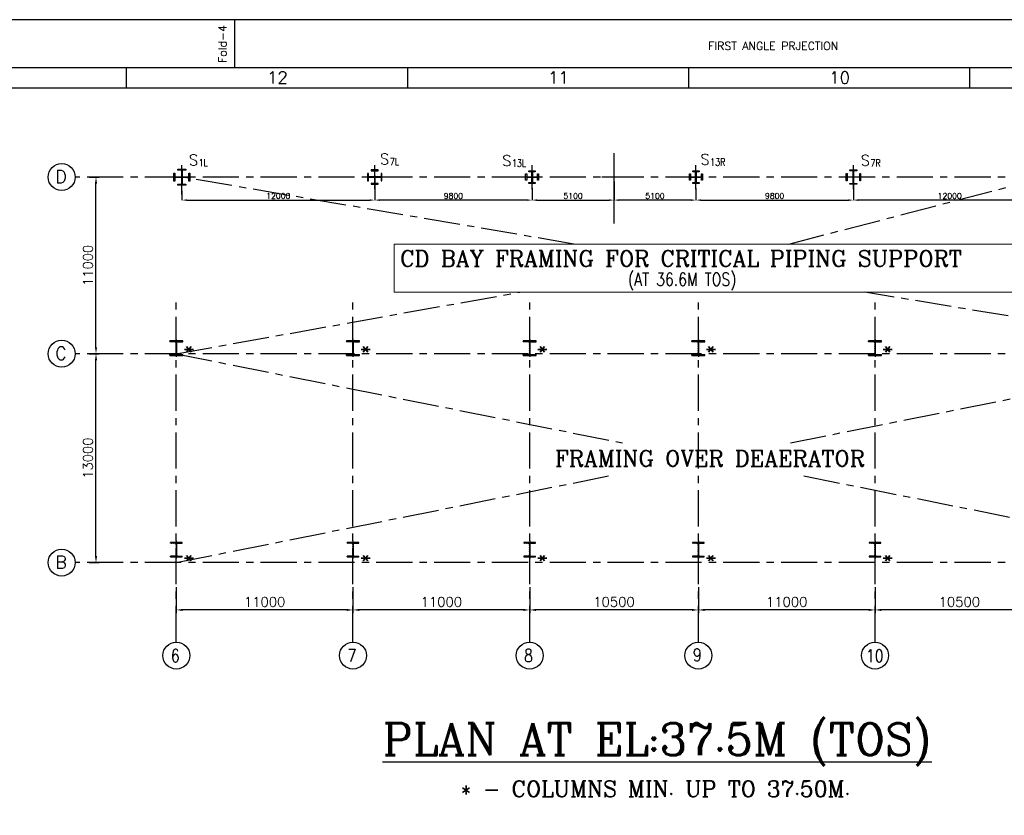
# Model space of a CAD drawing. Header units: inches. Extents: x 0 to 1544102, y -303681 to 23144100.
# Tile 45 of 49: x 73846 to 135145, y -126985 to -77448. Entities that reach past the tile are written whole.
import ezdxf
from ezdxf.enums import TextEntityAlignment as Align

# ---------------------------------------------------------------- set-up
doc = ezdxf.new("R2010")
doc.units = ezdxf.units.IN
doc.header["$LTSCALE"] = 1800
doc.header["$MEASUREMENT"] = 0
doc.linetypes.add('CENTER', pattern=[2, 1.25, -0.25, 0.25, -0.25])
doc.layers.get('0').update_dxf_attribs({"color": 253, "lineweight": 9})
for name, color, linetype in [('1', 7, 'Continuous'), ('1_01_STEEL_TIER1', 7, 'Continuous'), ('CEN', 2, 'CENTER'), ('COL', 1, 'Continuous'), ('DIM', 4, 'Continuous'), ('FORMAT', 9, 'Continuous'), ('GRID', 251, 'CENTER'), ('TEXT', 3, 'Continuous')]:
    doc.layers.add(name, color=color, linetype=linetype)
doc.styles.add('C4', font='COMPLEX', dxfattribs={"width": 0.75, "height": 625})
doc.styles.add('ROMANC', font='ROMANC.SHX')
doc.styles.add('ROMANS', font='romans.shx')
doc.styles.add('ROMANT', font='romant')
doc.styles.add('S3', font='simplex.shx', dxfattribs={"width": 0.75, "height": 320})
doc.dimstyles.new('K2', dxfattribs={"dimtxt": 600, "dimasz": 400, "dimexe": 200, "dimexo": 200, "dimgap": 200, "dimtad": 1, "dimdec": 0, "dimzin": 0, "dimdsep": 46, "dimtxsty": 'ROMANC', "dimcen": 0.09, "dimclrd": 256, "dimclrt": 4, "dimadec": 0, "dimazin": 0, "dimtfac": 1, "dimtdec": 0, "dimtofl": 0, "dimtmove": 1, "dimatfit": 3, "dimfxl": 0.18, "dimtolj": 1, "dimtzin": 0, "dimarcsym": 0})
doc.dimstyles.new('USER175', dxfattribs={"dimscale": 175, "dimtxt": 2, "dimasz": 1.75, "dimexe": 0, "dimexo": 0, "dimgap": 0.5, "dimtad": 1, "dimdec": 0, "dimzin": 0, "dimdsep": 46, "dimtxsty": 'ROMANS', "dimcen": 0, "dimclrd": 4, "dimclre": 4, "dimclrt": 4, "dimadec": 0, "dimazin": 0, "dimtfac": 0.09, "dimtdec": 0, "dimtix": 1, "dimtofl": 0, "dimtmove": 0, "dimatfit": 3, "dimfxl": 1, "dimtolj": 1, "dimtzin": 0, "dimarcsym": 0})

# ---------------------------------------------------------------- blocks, each defined once
blk = doc.blocks.new('*D294')
at = {"layer": 'DIM', "color": 0, "lineweight": -2, "transparency": 16777216}
for p, q in [((127096, -112773), (127096, -114398)), ((137596, -113917), (137596, -114398))]:
    blk.add_line(p, q, dxfattribs=at)
at = {"layer": 'DIM', "lineweight": -2, "transparency": 16777216}
blk.add_line((137196, -114198), (127496, -114198), dxfattribs=at)
at = {"layer": 'DIM', "transparency": 16777216}
for points in [[(127496, -114132), (127496, -114265), (127096, -114198)], [(137196, -114132), (137196, -114265), (137596, -114198)]]:
    blk.add_solid(points, dxfattribs=at)
at = {"layer": 'DIM', "color": 4, "transparency": 16777216, "insert": (132346, -113698), "char_height": 600, "attachment_point": 5, "style": 'ROMANC'}
blk.add_mtext('\\A1;10500', dxfattribs=at)
blk = doc.blocks.new('*D295')
at = {"layer": 'DIM', "color": 0, "lineweight": -2, "transparency": 16777216}
for p, q in [((116096, -112773), (116096, -114398)), ((127096, -113917), (127096, -114398))]:
    blk.add_line(p, q, dxfattribs=at)
at = {"layer": 'DIM', "lineweight": -2, "transparency": 16777216}
blk.add_line((126696, -114198), (116496, -114198), dxfattribs=at)
at = {"layer": 'DIM', "transparency": 16777216}
for points in [[(116496, -114132), (116496, -114265), (116096, -114198)], [(126696, -114132), (126696, -114265), (127096, -114198)]]:
    blk.add_solid(points, dxfattribs=at)
at = {"layer": 'DIM', "color": 4, "transparency": 16777216, "insert": (121596, -113698), "char_height": 600, "attachment_point": 5, "style": 'ROMANC'}
blk.add_mtext('\\A1;11000', dxfattribs=at)
blk = doc.blocks.new('*D296')
at = {"layer": 'DIM', "color": 0, "lineweight": -2, "transparency": 16777216}
for p, q in [((105596, -112773), (105596, -114398)), ((116096, -113917), (116096, -114398))]:
    blk.add_line(p, q, dxfattribs=at)
at = {"layer": 'DIM', "lineweight": -2, "transparency": 16777216}
blk.add_line((115696, -114198), (105996, -114198), dxfattribs=at)
at = {"layer": 'DIM', "transparency": 16777216}
for points in [[(105996, -114132), (105996, -114265), (105596, -114198)], [(115696, -114132), (115696, -114265), (116096, -114198)]]:
    blk.add_solid(points, dxfattribs=at)
at = {"layer": 'DIM', "color": 4, "transparency": 16777216, "insert": (110846, -113698), "char_height": 600, "attachment_point": 5, "style": 'ROMANC'}
blk.add_mtext('\\A1;10500', dxfattribs=at)
blk = doc.blocks.new('*D297')
at = {"layer": 'DIM', "color": 0, "lineweight": -2, "transparency": 16777216}
for p, q in [((94596, -112773), (94596, -114398)), ((105596, -113917), (105596, -114398))]:
    blk.add_line(p, q, dxfattribs=at)
at = {"layer": 'DIM', "lineweight": -2, "transparency": 16777216}
blk.add_line((105196, -114198), (94996, -114198), dxfattribs=at)
at = {"layer": 'DIM', "transparency": 16777216}
for points in [[(94996, -114132), (94996, -114265), (94596, -114198)], [(105196, -114132), (105196, -114265), (105596, -114198)]]:
    blk.add_solid(points, dxfattribs=at)
at = {"layer": 'DIM', "color": 4, "transparency": 16777216, "insert": (100096, -113698), "char_height": 600, "attachment_point": 5, "style": 'ROMANC'}
blk.add_mtext('\\A1;11000', dxfattribs=at)
blk = doc.blocks.new('*D298')
at = {"layer": 'DIM', "color": 0, "lineweight": -2, "transparency": 16777216}
for p, q in [((83596, -112773), (83596, -114398)), ((94596, -113917), (94596, -114398))]:
    blk.add_line(p, q, dxfattribs=at)
at = {"layer": 'DIM', "lineweight": -2, "transparency": 16777216}
blk.add_line((94196, -114198), (83996, -114198), dxfattribs=at)
at = {"layer": 'DIM', "transparency": 16777216}
for points in [[(83996, -114132), (83996, -114265), (83596, -114198)], [(94196, -114132), (94196, -114265), (94596, -114198)]]:
    blk.add_solid(points, dxfattribs=at)
at = {"layer": 'DIM', "color": 4, "transparency": 16777216, "insert": (89096, -113698), "char_height": 600, "attachment_point": 5, "style": 'ROMANC'}
blk.add_mtext('\\A1;11000', dxfattribs=at)
blk = doc.blocks.new('*D299')
at = {"layer": 'DIM', "color": 0, "lineweight": -2, "transparency": 16777216}
for p, q in [((78166, -98248), (78796, -98248)), ((78166, -111248), (78796, -111248))]:
    blk.add_line(p, q, dxfattribs=at)
at = {"layer": 'DIM', "lineweight": -2, "transparency": 16777216}
blk.add_line((78596, -110848), (78596, -98648), dxfattribs=at)
at = {"layer": 'DIM', "transparency": 16777216}
for points in [[(78529, -98648), (78663, -98648), (78596, -98248)], [(78529, -110848), (78663, -110848), (78596, -111248)]]:
    blk.add_solid(points, dxfattribs=at)
at = {"layer": 'DIM', "color": 4, "transparency": 16777216, "insert": (78096, -104748), "char_height": 600, "attachment_point": 5, "rotation": 90, "style": 'ROMANC'}
blk.add_mtext('\\A1;13000', dxfattribs=at)
blk = doc.blocks.new('*D300')
at = {"layer": 'DIM', "color": 0, "lineweight": -2, "transparency": 16777216}
for p, q in [((78166, -87248), (78796, -87248)), ((78166, -98248), (78796, -98248))]:
    blk.add_line(p, q, dxfattribs=at)
at = {"layer": 'DIM', "lineweight": -2, "transparency": 16777216}
blk.add_line((78596, -97848), (78596, -87648), dxfattribs=at)
at = {"layer": 'DIM', "transparency": 16777216}
for points in [[(78529, -87648), (78663, -87648), (78596, -87248)], [(78529, -97848), (78663, -97848), (78596, -98248)]]:
    blk.add_solid(points, dxfattribs=at)
at = {"layer": 'DIM', "color": 4, "transparency": 16777216, "insert": (78096, -92748), "char_height": 600, "attachment_point": 5, "rotation": 90, "style": 'ROMANC'}
blk.add_mtext('\\A1;11000', dxfattribs=at)
blk = doc.blocks.new('B-ROW COLUMN (ABOVE 27.6M)')
at = {"layer": 'COL', "linetype": 'Continuous'}
h = blk.add_hatch(dxfattribs=at)
h.set_pattern_fill('ANSI31', color=256, scale=100, style=0)
h.set_pattern_definition([(45, (-1203962.571, 168010.577), (-8.83883476, 8.83883476), [])])
h.paths.add_polyline_path([(13, 500), (0, 500), (0, 150), (13, 150)])
h.paths.add_polyline_path([(0, 500), (-13, 500), (-13, 150), (0, 150)])
h.paths.add_polyline_path([(-370, 900), (-370, 852), (-89, 852), (-87, 852), (-85, 852), (-83, 852), (-82, 852), (-80, 851), (-78, 851), (-76, 851), (-74, 851), (-72, 850), (-71, 850), (-69, 849), (-67, 849), (-65, 848), (-64, 848), (-62, 847), (-60, 846), (-58, 846), (-57, 845), (-55, 844), (-53, 843), (-52, 842), (-50, 841), (-49, 840), (-47, 839), (-46, 838), (-44, 837), (-43, 836), (-41, 835), (-40, 834), (-38, 832), (-37, 831), (-36, 830), (-34, 829), (-33, 827), (-32, 826), (-31, 824), (-29, 823), (-28, 821), (-27, 820), (-26, 818), (-25, 817), (-24, 815), (-23, 814), (-22, 812), (-22, 810), (-21, 809), (-20, 807), (-19, 805), (-19, 804), (-18, 802), (-17, 800), (-17, 798), (-16, 797), (-16, 795), (-15, 793), (-15, 791), (-15, 789), (-14, 788), (-14, 786), (-14, 784), (-14, 782), (-14, 780), (-14, 778), (-13, 776), (-13, 500), (0, 500), (0, 900)])
h.paths.add_polyline_path([(370, 852), (370, 900), (0, 900), (0, 500), (13, 500), (13, 776), (14, 778), (14, 780), (14, 782), (14, 784), (14, 786), (14, 788), (15, 789), (15, 791), (15, 793), (16, 795), (16, 797), (17, 798), (17, 800), (18, 802), (19, 804), (19, 805), (20, 807), (21, 809), (22, 810), (22, 812), (23, 814), (24, 815), (25, 817), (26, 818), (27, 820), (28, 821), (29, 823), (31, 824), (32, 826), (33, 827), (34, 829), (36, 830), (37, 831), (38, 832), (40, 834), (41, 835), (43, 836), (44, 837), (46, 838), (47, 839), (49, 840), (50, 841), (52, 842), (53, 843), (55, 844), (57, 845), (58, 846), (60, 846), (62, 847), (64, 848), (65, 848), (67, 849), (69, 849), (71, 850), (72, 850), (74, 851), (76, 851), (78, 851), (80, 851), (82, 852), (83, 852), (85, 852), (87, 852), (89, 852)])
h.paths.add_polyline_path([(370, 0), (370, 48), (89, 48), (87, 48), (85, 48), (83, 48), (82, 48), (80, 49), (78, 49), (76, 49), (74, 49), (72, 50), (71, 50), (69, 51), (67, 51), (65, 52), (64, 52), (62, 53), (60, 54), (58, 54), (57, 55), (55, 56), (53, 57), (52, 58), (50, 59), (49, 60), (47, 61), (46, 62), (44, 63), (43, 64), (41, 65), (40, 66), (38, 68), (37, 69), (36, 70), (34, 71), (33, 73), (32, 74), (31, 76), (29, 77), (28, 79), (27, 80), (26, 82), (25, 83), (24, 85), (23, 86), (22, 88), (22, 90), (21, 91), (20, 93), (19, 95), (19, 96), (18, 98), (17, 100), (17, 102), (16, 103), (16, 105), (15, 107), (15, 109), (15, 111), (14, 112), (14, 114), (14, 116), (14, 118), (14, 120), (14, 122), (13, 124), (13, 150), (0, 150), (0, 0)])
h.paths.add_polyline_path([(-370, 48), (-370, 0), (0, 0), (0, 150), (-13, 150), (-13, 124), (-14, 122), (-14, 120), (-14, 118), (-14, 116), (-14, 114), (-14, 112), (-15, 111), (-15, 109), (-15, 107), (-16, 105), (-16, 103), (-17, 102), (-17, 100), (-18, 98), (-19, 96), (-19, 95), (-20, 93), (-21, 91), (-22, 90), (-22, 88), (-23, 86), (-24, 85), (-25, 83), (-26, 82), (-27, 80), (-28, 79), (-29, 77), (-31, 76), (-32, 74), (-33, 73), (-34, 71), (-36, 70), (-37, 69), (-38, 68), (-40, 66), (-41, 65), (-43, 64), (-44, 63), (-46, 62), (-47, 61), (-49, 60), (-50, 59), (-52, 58), (-53, 57), (-55, 56), (-57, 55), (-58, 54), (-60, 54), (-62, 53), (-64, 52), (-65, 52), (-67, 51), (-69, 51), (-71, 50), (-72, 50), (-74, 49), (-76, 49), (-78, 49), (-80, 49), (-82, 48), (-83, 48), (-85, 48), (-87, 48), (-89, 48)])
at = {"layer": 'CEN', "color": 2}
for p, q in [((0, 995), (0, -95)), ((-37, 450), (37, 450))]:
    blk.add_line(p, q, dxfattribs=at)
at = {"layer": 'COL'}
for p, q in [((-370, 900), (-370, 852)), ((370, 900), (-370, 900)), ((-89, 852), (-370, 852)), ((-13, 776), (-13, 124)), ((13, 776), (13, 124)), ((89, 852), (370, 852)), ((370, 852), (370, 900)), ((-89, 48), (-370, 48)), ((-370, 48), (-370, 0)), ((-370, 0), (370, 0)), ((89, 48), (370, 48)), ((370, 0), (370, 48))]:
    blk.add_line(p, q, dxfattribs=at)
for centre, major_axis, start_param, end_param in [((-89, 776), (-75.5, 0), 3.142177, 4.712973), ((89, 776), (-75.5, 0), -1.570153, 0.000644), ((-89, 124), (-75.5, 0.1), 1.572668, 3.143464), ((89, 124), (-75.5, 0.1), 0.001198, 1.571994)]:
    blk.add_ellipse(centre, major_axis=major_axis, ratio=1, start_param=start_param, end_param=end_param, dxfattribs=at)
blk = doc.blocks.new('C-ROW COLUMN (ABOVE 25.5M)')
at = {"layer": 'COL', "linetype": 'Continuous'}
h = blk.add_hatch(dxfattribs=at)
h.set_pattern_fill('ANSI31', color=256, scale=100, style=0)
h.set_pattern_definition([(45, (-1144977.764, 91865.643), (-8.83883476, 8.83883476), [])])
edge = h.paths.add_edge_path()
edge.add_ellipse((89, -326), major_axis=(-75.5, 0.1), ratio=1, start_angle=0.04225, end_angle=18.17917, ccw=False)
edge.add_line((13, -326), (13, 326))
edge.add_ellipse((89, 326), major_axis=(75.5, 0), ratio=1, start_angle=89.99996, end_angle=179.99996, ccw=False)
edge.add_line((89, 402), (412, 402))
edge.add_line((412, 402), (412, 450))
edge.add_line((412, 450), (0, 450))
edge.add_line((0, 450), (0, -350))
edge.add_line((0, -350), (17, -350))
edge = h.paths.add_edge_path()
edge.add_ellipse((-89, 326), major_axis=(-75.5, 0), ratio=1, start_angle=180.0001, end_angle=270.0001, ccw=False)
edge.add_line((-13, 326), (-13, -326))
edge.add_ellipse((-89, -326), major_axis=(75.5, 0.1), ratio=1, start_angle=341.82083, end_angle=359.95775, ccw=False)
edge.add_line((-17, -350), (0, -350))
edge.add_line((0, -350), (0, 450))
edge.add_line((0, 450), (-412, 450))
edge.add_line((-412, 450), (-412, 402))
edge.add_line((-412, 402), (-89, 402))
edge = h.paths.add_edge_path()
edge.add_ellipse((89, -326), major_axis=(-75.5, 0.1), ratio=1, start_angle=21.64785, end_angle=90.04225, ccw=False)
edge.add_line((19, -354), (0, -350))
edge.add_line((0, -350), (0, -450))
edge.add_line((0, -450), (412, -450))
edge.add_line((412, -450), (412, -444))
edge.add_line((412, -444), (412, -402))
edge.add_line((412, -402), (227, -402))
edge.add_line((227, -402), (89, -402))
edge = h.paths.add_edge_path()
edge.add_ellipse((-89, -326), major_axis=(75.5, 0.1), ratio=1, start_angle=269.95775, end_angle=341.82083, ccw=False)
edge.add_line((-89, -402), (-412, -402))
edge.add_line((-412, -402), (-412, -450))
edge.add_line((-412, -450), (0, -450))
edge.add_line((0, -450), (0, -350))
edge.add_line((0, -350), (-17, -350))
at = {"layer": 'CEN', "color": 2}
for p, q in [((0, 545), (0, -545)), ((-37, 0), (37, 0))]:
    blk.add_line(p, q, dxfattribs=at)
at = {"layer": 'COL'}
for p, q in [((-412, 450), (-412, 402)), ((412, 450), (-412, 450)), ((-89, 402), (-412, 402)), ((-13, 326), (-13, -326)), ((13, 326), (13, -326)), ((89, 402), (412, 402)), ((412, 402), (412, 450)), ((-89, -402), (-412, -402)), ((-412, -402), (-412, -450)), ((-412, -450), (412, -450)), ((89, -402), (412, -402)), ((412, -450), (412, -402))]:
    blk.add_line(p, q, dxfattribs=at)
for centre, major_axis, start_param, end_param in [((-89, 326), (-75.5, 0), 3.141594, 4.712391), ((89, 326), (75.5, 0), 1.570796, 3.141592), ((-89, -326), (75.5, 0.1), 4.711652, 6.282448), ((89, -326), (-75.5, 0.1), 0.000737, 1.571534)]:
    blk.add_ellipse(centre, major_axis=major_axis, ratio=1, start_param=start_param, end_param=end_param, dxfattribs=at)
blk = doc.blocks.new('SHEET_A0')
at = {"layer": 'FORMAT'}
for p, q in [((349, 829), (349, 841)), ((1177, 829), (12, 829)), ((322, 824), (322, 829)), ((392, 824), (392, 829)), ((462, 824), (462, 829)), ((532, 824), (532, 829)), ((109, 824), (1172, 824))]:
    blk.add_line(p, q, dxfattribs=at)
blk.add_lwpolyline([(1189, 841), (0, 841), (0, 0), (1189, 0)], close=True, dxfattribs=at)
at = {"layer": 'FORMAT', "style": 'ROMANS'}
blk.add_text('Fold-4', height=2, rotation=90, dxfattribs=at).set_placement((346.89, 830.23))
for s, height, p in [('FIRST ANGLE PRJECTION', 2, (466.84, 833.47)), ('12', 3, (357, 825.08)), ('11', 3, (427, 825.08)), ('10', 3, (497, 825.08))]:
    blk.add_text(s, height=height, dxfattribs=at).set_placement(p)
at = {"layer": 'FORMAT', "color": 3, "flags": 13}
for tag, height, rotation, style, p in [('DRGNO', 3.5, 180, 'ROMANT', (99.42, 824.44)), ('FILE_PATH', 2, 90, 'ROMANS', (18.35, 51.64))]:
    blk.add_attdef(tag, text='', height=height, rotation=rotation, dxfattribs=dict(at, style=style)).set_placement(p, align=Align.MIDDLE_LEFT)
for tag, height, style, p in [('DRN', 2, 'ROMANS', (1122.62, 62.51)), ('DESIGN', 2, 'ROMANS', (1122.62, 58.59)), ('CHD', 2, 'ROMANS', (1122.62, 54.43)), ('APPD', 2, 'ROMANS', (1122.62, 50.27)), ('SCALE', 2, 'ROMANS', (1088.44, 28.38)), ('DRGNO', 3.5, 'ROMANT', (1105.05, 23))]:
    blk.add_attdef(tag, text='', height=height, dxfattribs=dict(at, style=style)).set_placement(p, align=Align.MIDDLE_LEFT)
at = {"layer": 'FORMAT', "color": 3, "style": 'ROMANS', "width": 0.8, "flags": 13}
for p in [(1162.9, 62.51), (1162.9, 58.35), (1162.9, 54.19), (1162.9, 50.16)]:
    blk.add_attdef('DATE', text='', height=2, dxfattribs=at).set_placement(p, align=Align.MIDDLE_LEFT)
at = {"layer": 'FORMAT', "color": 3, "style": 'ROMANS', "flags": 13}
for tag, p in [('1', (1119.96, 13.98)), ('REV', (1156.97, 13.98))]:
    blk.add_attdef(tag, p, '', height=2, dxfattribs=at)
blk = doc.blocks.new('*D373')
at = {"layer": 'DIM', "color": 4, "lineweight": -2, "transparency": 16777216}
for p, q in [((110846, -87531), (110846, -88681)), ((105746, -87931), (105746, -88681)), ((106052, -88681), (110540, -88681))]:
    blk.add_line(p, q, dxfattribs=at)
at = {"layer": 'DIM', "color": 4, "transparency": 16777216}
for points in [[(106052, -88630), (106052, -88732), (105746, -88681)], [(110540, -88630), (110540, -88732), (110846, -88681)]]:
    blk.add_solid(points, dxfattribs=at)
at = {"layer": 'DIM', "color": 4, "transparency": 16777216, "insert": (108296, -88419), "char_height": 350, "attachment_point": 5, "style": 'ROMANS'}
blk.add_mtext('\\A1;5100', dxfattribs=at)
blk = doc.blocks.new('*D374')
at = {"layer": 'DIM', "color": 4, "lineweight": -2, "transparency": 16777216}
for p, q in [((95946, -87163), (95946, -88681)), ((105746, -87931), (105746, -88681)), ((105440, -88681), (96252, -88681))]:
    blk.add_line(p, q, dxfattribs=at)
at = {"layer": 'DIM', "color": 4, "transparency": 16777216}
for points in [[(96252, -88630), (96252, -88732), (95946, -88681)], [(105440, -88630), (105440, -88732), (105746, -88681)]]:
    blk.add_solid(points, dxfattribs=at)
at = {"layer": 'DIM', "color": 4, "transparency": 16777216, "insert": (100846, -88419), "char_height": 350, "attachment_point": 5, "style": 'ROMANS'}
blk.add_mtext('\\A1;9800', dxfattribs=at)
blk = doc.blocks.new('*D375')
at = {"layer": 'DIM', "color": 4, "lineweight": -2, "transparency": 16777216}
for p, q in [((95946, -87163), (95946, -88681)), ((83946, -88104), (83946, -88681)), ((84252, -88681), (95640, -88681))]:
    blk.add_line(p, q, dxfattribs=at)
at = {"layer": 'DIM', "color": 4, "transparency": 16777216}
for points in [[(84252, -88630), (84252, -88732), (83946, -88681)], [(95640, -88630), (95640, -88732), (95946, -88681)]]:
    blk.add_solid(points, dxfattribs=at)
at = {"layer": 'DIM', "color": 4, "transparency": 16777216, "insert": (89946, -88419), "char_height": 350, "attachment_point": 5, "style": 'ROMANS'}
blk.add_mtext('\\A1;12000', dxfattribs=at)
blk = doc.blocks.new('*D376')
at = {"layer": 'DIM', "color": 4, "lineweight": -2, "transparency": 16777216}
for p, q in [((110846, -87531), (110846, -88681)), ((115946, -87931), (115946, -88681)), ((115640, -88681), (111152, -88681))]:
    blk.add_line(p, q, dxfattribs=at)
at = {"layer": 'DIM', "color": 4, "transparency": 16777216}
for points in [[(111152, -88630), (111152, -88732), (110846, -88681)], [(115640, -88630), (115640, -88732), (115946, -88681)]]:
    blk.add_solid(points, dxfattribs=at)
at = {"layer": 'DIM', "color": 4, "transparency": 16777216, "insert": (113396, -88419), "char_height": 350, "attachment_point": 5, "style": 'ROMANS'}
blk.add_mtext('\\A1;5100', dxfattribs=at)
blk = doc.blocks.new('*D377')
at = {"layer": 'DIM', "color": 4, "lineweight": -2, "transparency": 16777216}
for p, q in [((125746, -87163), (125746, -88681)), ((115946, -87931), (115946, -88681)), ((116252, -88681), (125440, -88681))]:
    blk.add_line(p, q, dxfattribs=at)
at = {"layer": 'DIM', "color": 4, "transparency": 16777216}
for points in [[(116252, -88630), (116252, -88732), (115946, -88681)], [(125440, -88630), (125440, -88732), (125746, -88681)]]:
    blk.add_solid(points, dxfattribs=at)
at = {"layer": 'DIM', "color": 4, "transparency": 16777216, "insert": (120846, -88419), "char_height": 350, "attachment_point": 5, "style": 'ROMANS'}
blk.add_mtext('\\A1;9800', dxfattribs=at)
blk = doc.blocks.new('*D378')
at = {"layer": 'DIM', "color": 4, "lineweight": -2, "transparency": 16777216}
for p, q in [((125746, -87163), (125746, -88681)), ((137746, -88104), (137746, -88681)), ((137440, -88681), (126052, -88681))]:
    blk.add_line(p, q, dxfattribs=at)
at = {"layer": 'DIM', "color": 4, "transparency": 16777216}
for points in [[(126052, -88630), (126052, -88732), (125746, -88681)], [(137440, -88630), (137440, -88732), (137746, -88681)]]:
    blk.add_solid(points, dxfattribs=at)
at = {"layer": 'DIM', "color": 4, "transparency": 16777216, "insert": (131746, -88419), "char_height": 350, "attachment_point": 5, "style": 'ROMANS'}
blk.add_mtext('\\A1;12000', dxfattribs=at)

msp = doc.modelspace()

# ---------------------------------------------------------------- linework, layer by layer
at = {"color": 8}
msp.add_lwpolyline([(97151.61, -91415.36), (138451.61, -91415.36), (138451.61, -94415.36), (97151.61, -94415.36)], close=True, dxfattribs=at)
at = {"layer": '1'}
for centre in [(76456.47, -87248.34), (76456.47, -87248.34), (76456.47, -98248.34), (76456.47, -98248.34), (76455.63, -111248.34), (76455.63, -111248.34), (83595.97, -117038.68), (83595.97, -117038.68), (94595.97, -117038.68), (94595.97, -117038.68), (105595.97, -117038.68), (105595.97, -117038.68), (116095.97, -117038.68), (116095.97, -117038.68), (127095.97, -117038.68), (127095.97, -117038.68)]:
    msp.add_circle(centre, 840.34, dxfattribs=at)
at = {"layer": '1_01_STEEL_TIER1', "color": 1}
msp.add_lwpolyline([(83445.97, -87498.7), (83445.97, -86998.7), (83508.97, -86998.7), (83508.97, -87232.7), (83929.97, -87232.7), (83929.97, -86811.7), (83695.97, -86811.7), (83695.97, -86748.7), (84195.97, -86748.7), (84195.97, -86811.7), (83961.97, -86811.7), (83961.97, -87232.7), (84382.97, -87232.7), (84382.97, -86998.7), (84445.97, -86998.7), (84445.97, -87498.7), (84382.97, -87498.7), (84382.97, -87264.7), (83961.97, -87264.7), (83961.97, -87685.7), (84195.97, -87685.7), (84195.97, -87748.7), (83695.97, -87748.7), (83695.97, -87685.7), (83929.97, -87685.7), (83929.97, -87264.7), (83508.97, -87264.7), (83508.97, -87498.7), (83445.97, -87498.7)], dxfattribs=at)
for points in [[(96170.97, -87642.35), (95958.47, -87642.35), (95958.47, -87260.85), (96339.97, -87260.85), (96339.97, -87473.35), (96395.97, -87473.35), (96395.97, -87023.35), (96339.97, -87023.35), (96339.97, -87235.85), (95958.47, -87235.85), (95958.47, -86854.35), (96170.97, -86854.35), (96170.97, -86798.35), (95720.97, -86798.35), (95720.97, -86854.35), (95933.47, -86854.35), (95933.47, -87235.85), (95551.97, -87235.85), (95551.97, -87023.35), (95495.97, -87023.35), (95495.97, -87473.35), (95551.97, -87473.35), (95551.97, -87260.85), (95933.47, -87260.85), (95933.47, -87642.35), (95720.97, -87642.35), (95720.97, -87698.35), (96170.97, -87698.35)], [(105945.97, -87648.35), (105545.97, -87648.35), (105545.97, -87585.35), (105725.97, -87585.35), (105725.97, -87268.35), (105408.97, -87268.35), (105408.97, -87448.35), (105345.97, -87448.35), (105345.97, -87048.35), (105408.97, -87048.35), (105408.97, -87228.35), (105725.97, -87228.35), (105725.97, -86911.35), (105545.97, -86911.35), (105545.97, -86848.35), (105945.97, -86848.35), (105945.97, -86911.35), (105765.97, -86911.35), (105765.97, -87228.35), (106082.97, -87228.35), (106082.97, -87048.35), (106145.97, -87048.35), (106145.97, -87448.35), (106082.97, -87448.35), (106082.97, -87268.35), (105765.97, -87268.35), (105765.97, -87585.35), (105945.97, -87585.35)], [(116145.97, -87648.35), (115745.97, -87648.35), (115745.97, -87585.35), (115925.97, -87585.35), (115925.97, -87268.35), (115608.97, -87268.35), (115608.97, -87448.35), (115545.97, -87448.35), (115545.97, -87048.35), (115608.97, -87048.35), (115608.97, -87228.35), (115925.97, -87228.35), (115925.97, -86911.35), (115745.97, -86911.35), (115745.97, -86848.35), (116145.97, -86848.35), (116145.97, -86911.35), (115965.97, -86911.35), (115965.97, -87228.35), (116282.97, -87228.35), (116282.97, -87048.35), (116345.97, -87048.35), (116345.97, -87448.35), (116282.97, -87448.35), (116282.97, -87268.35), (115965.97, -87268.35), (115965.97, -87585.35), (116145.97, -87585.35)], [(125520.97, -87642.35), (125733.47, -87642.35), (125733.47, -87260.85), (125351.97, -87260.85), (125351.97, -87473.35), (125295.97, -87473.35), (125295.97, -87023.35), (125351.97, -87023.35), (125351.97, -87235.85), (125733.47, -87235.85), (125733.47, -86854.35), (125520.97, -86854.35), (125520.97, -86798.35), (125970.97, -86798.35), (125970.97, -86854.35), (125758.47, -86854.35), (125758.47, -87235.85), (126139.97, -87235.85), (126139.97, -87023.35), (126195.97, -87023.35), (126195.97, -87473.35), (126139.97, -87473.35), (126139.97, -87260.85), (125758.47, -87260.85), (125758.47, -87642.35), (125970.97, -87642.35), (125970.97, -87698.35), (125520.97, -87698.35)]]:
    msp.add_lwpolyline(points, close=True, dxfattribs=at)
at = {"layer": 'CEN'}
for p, q in [((83945.97, -88336.51), (83945.97, -86498.34)), ((95945.97, -87998.34), (95945.97, -86498.34)), ((105745.97, -87998.34), (105745.97, -86498.34)), ((110845.97, -87998.34), (110845.97, -86498.34)), ((115945.97, -87998.34), (115945.97, -86498.34)), ((125745.97, -87998.34), (125745.97, -86498.34)), ((108349.65, -91415.36), (83945.97, -87248.34)), ((111595.97, -87248.34), (110095.97, -87248.34)), ((121736.38, -91415.36), (137745.97, -87248.34)), ((83595.97, -98248.34), (104990.93, -94415.36)), ((149595.97, -98248.34), (126458.75, -94415.36)), ((83595.97, -98248.34), (111367.4, -103797.69)), ((121824.53, -103797.69), (149595.97, -98248.34)), ((83595.97, -111248.34), (110519.91, -105853.07)), ((122672.02, -105853.07), (149595.97, -111248.34))]:
    msp.add_line(p, q, dxfattribs=at)
at = {"layer": 'GRID'}
for p, q in [((110845.97, -90133.61), (110845.97, -85748.34)), ((155895.97, -87248.34), (77295.97, -87248.34)), ((83595.97, -116198.34), (83595.97, -94748.34)), ((94595.97, -116198.34), (94595.97, -94748.34)), ((105595.97, -116198.34), (105595.97, -94748.34)), ((116095.97, -116198.34), (116095.97, -94733.54)), ((127095.97, -116198.34), (127095.97, -94748.34)), ((155895.97, -98248.34), (77295.97, -98248.34)), ((155895.97, -111248.34), (77295.97, -111248.34))]:
    msp.add_line(p, q, dxfattribs=at)

# ---------------------------------------------------------------- block references
at = {"color": 161, "linetype": 'ByBlock', "xscale": 250, "yscale": 250, "zscale": 250}
msp.add_blockref('SHEET_A0', (0, -287698.08), dxfattribs=at)
at = {"layer": 'COL'}
for name, p in [('C-ROW COLUMN (ABOVE 25.5M)', (83595.97, -97898.34)), ('C-ROW COLUMN (ABOVE 25.5M)', (94595.97, -97898.34)), ('C-ROW COLUMN (ABOVE 25.5M)', (105595.97, -97898.34)), ('C-ROW COLUMN (ABOVE 25.5M)', (116095.97, -97898.34)), ('C-ROW COLUMN (ABOVE 25.5M)', (127095.97, -97898.34)), ('B-ROW COLUMN (ABOVE 27.6M)', (83595.97, -110898.34)), ('B-ROW COLUMN (ABOVE 27.6M)', (94595.97, -110898.34)), ('B-ROW COLUMN (ABOVE 27.6M)', (105595.97, -110898.34)), ('B-ROW COLUMN (ABOVE 27.6M)', (116095.97, -110898.34)), ('B-ROW COLUMN (ABOVE 27.6M)', (127095.97, -110898.34))]:
    msp.add_blockref(name, p, dxfattribs=at)

# ---------------------------------------------------------------- texts
at = {"layer": 'TEXT', "style": 'C4', "text_generation_flag": 6}
for p in [(96277.15, -86463.27), (116226.45, -86485.99), (84375.47, -86519.29), (103882.01, -86557.54), (126203.23, -86543.07)]:
    msp.add_text('S', height=675, rotation=180, dxfattribs=at).set_placement(p)
at = {"layer": 'TEXT', "width": 0.8}
for s, height, style, p in [('1L', 450, 'S3', (84987.49, -86571.84)), ('7L', 450, 'S3', (96889.17, -86515.82)), ('13L', 450, 'S3', (104494.02, -86610.09)), ('13R', 450, 'S3', (116838.46, -86538.53)), ('7R', 450, 'S3', (126815.24, -86595.62)), ('6', 800, 'ROMANC', (83259.55, -117441.22)), ('7', 800, 'ROMANC', (94258.79, -117435.68)), ('8', 800, 'ROMANC', (105247.12, -117435.87)), ('9', 800, 'ROMANC', (115759.31, -117395.95)), ('10', 800, 'ROMANC', (126530.87, -117454.66))]:
    msp.add_text(s, height=height, dxfattribs=dict(at, style=style)).set_placement(p)
at = {"layer": 'TEXT', "style": 'ROMANC'}
for s, p in [('D', (76058.73, -87624.4)), ('C', (76058.73, -98624.4)), ('B', (76057.88, -111624.4))]:
    msp.add_text(s, height=800, dxfattribs=at).set_placement(p)
at = {"layer": 'TEXT', "color": 3, "style": 'ROMANC'}
for s, height, p in [('CD BAY FRAMING FOR CRITICAL PIPING SUPPORT', 1000, (97526.61, -92815.36)), ('FRAMING OVER DEAERATOR', 1000, (107173.88, -105261.35)), ('%%UPLAN AT EL:37.5M (TOS)', 2000, (96441.96, -123248.34)), ('* - COLUMNS MIN. UP TO 37.50M.', 1000, (101292.37, -125840.61))]:
    msp.add_text(s, height=height, dxfattribs=at).set_placement(p)
at = {"layer": 'TEXT', "color": 3, "style": 'ROMANC', "width": 0.8}
msp.add_text('(AT 36.6M TOS)', height=800, dxfattribs=at).set_placement((111716.93, -94015.36))
at = {"layer": 'TEXT', "style": 'ROMANC', "width": 0.8}
for p in [(85095.97, -98248.34), (96095.97, -98248.34), (107095.97, -98248.34), (117595.97, -98248.34), (128595.97, -98248.34), (85095.97, -111248.34), (96095.97, -111247.11), (107095.97, -111248.34), (117595.97, -111248.96), (128595.97, -111247.72)]:
    msp.add_text('*', height=1000, rotation=90, dxfattribs=at).set_placement(p)

# ---------------------------------------------------------------- dimensions: what is measured, and where the dimension line sits
at = {"layer": 'DIM'}
for base, p1, p2, angle, dimstyle, picture, middle in [((78595.97, -87248.34), (77966.33, -98248.34), (77966.33, -87248.34), 90, 'K2', '*D300', (78095.97, -92748.34)), ((95945.97, -88681.41), (105745.97, -87931.4), (95945.97, -87162.78), 180, 'USER175', '*D374', (100845.97, -88418.91)), ((110845.97, -88681.41), (115945.97, -87931.4), (110845.97, -87531.41), 180, 'USER175', '*D376', (113395.97, -88418.91)), ((125745.97, -88681.41), (137745.97, -88103.95), (125745.97, -87162.78), 180, 'USER175', '*D378', (131745.97, -88418.91)), ((78595.97, -98248.34), (77966.33, -111248.34), (77966.33, -98248.34), 90, 'K2', '*D299', (78095.97, -104748.34)), ((83595.97, -114198.34), (94595.97, -113716.66), (83595.97, -112572.77), 180, 'K2', '*D298', (89095.97, -113698.34)), ((94595.97, -114198.34), (105595.97, -113716.66), (94595.97, -112572.77), 180, 'K2', '*D297', (100095.97, -113698.34)), ((105595.97, -114198.34), (116095.97, -113716.66), (105595.97, -112572.77), 180, 'K2', '*D296', (110845.97, -113698.34)), ((116095.97, -114198.34), (127095.97, -113716.66), (116095.97, -112572.77), 180, 'K2', '*D295', (121595.97, -113698.34)), ((127095.97, -114198.34), (137595.97, -113716.66), (127095.97, -112572.77), 180, 'K2', '*D294', (132345.97, -113698.34))]:
    dim = msp.add_linear_dim(base=base, p1=p1, p2=p2, angle=angle, dimstyle=dimstyle, dxfattribs=at)
    dim.commit()
    dim.dimension.update_dxf_attribs({"geometry": picture, "text_midpoint": middle})
for base, p1, p2, picture, middle in [((95945.97, -88681.41), (83945.97, -88103.95), (95945.97, -87162.78), '*D375', (89945.97, -88418.91)), ((110845.97, -88681.41), (105745.97, -87931.4), (110845.97, -87531.41), '*D373', (108295.97, -88418.91)), ((125745.97, -88681.41), (115945.97, -87931.4), (125745.97, -87162.78), '*D377', (120845.97, -88418.91))]:
    dim = msp.add_linear_dim(base=base, p1=p1, p2=p2, dimstyle='USER175', dxfattribs=at)
    dim.commit()
    dim.dimension.update_dxf_attribs({"geometry": picture, "text_midpoint": middle})

doc.saveas('drawing.dxf')
